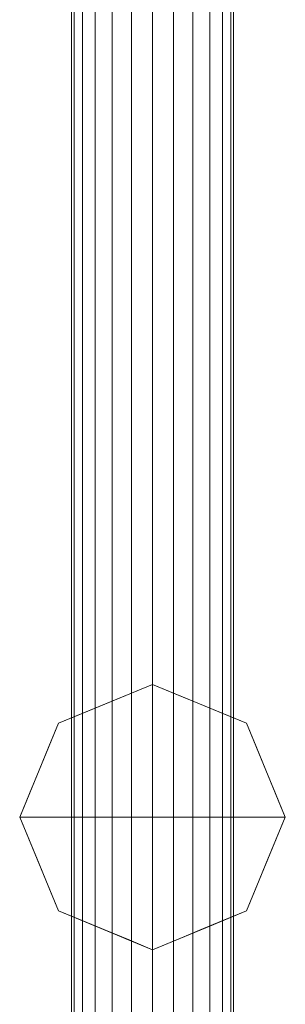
# Model space of a CAD drawing. Header units: millimetres. Extents: x -156 to 156, y -26 to 1217.
# Tile 9 of 21: x -21 to 21, y 906 to 1058. Entities that reach past the tile are written whole.
import ezdxf

# ---------------------------------------------------------------- set-up
doc = ezdxf.new("R2010")
doc.units = ezdxf.units.MM
doc.layers.add('M-520-M_DRAINAGE_FW', color=2, linetype='Continuous', lineweight=30)

# ---------------------------------------------------------------- blocks, each defined once
blk = doc.blocks.new('FFAS4955-701500BT0 - EasySet Exposed Shower Auto Temperature Mixer with Integrated Rainshower Kit-3525-3D View 1')
at = {"layer": 'M-520-M_DRAINAGE_FW', "lineweight": 9}
mesh = blk.add_polyface(dxfattribs=at)
corners = [(12.5, 1171.45, 22.13), (12.07, 1171.45, 25.36), (10.83, 1171.45, 28.38), (8.84, 1171.45, 30.96), (6.25, 1171.45, 32.95), (3.24, 1171.45, 34.2), (0, 1171.45, 34.63), (-3.24, 1171.45, 34.2), (-6.25, 1171.45, 32.95), (-8.84, 1171.45, 30.96), (-10.83, 1171.45, 28.38), (-12.07, 1171.45, 25.36), (-12.5, 1171.45, 22.13), (-12.5, 1.25, 22.13), (-12.07, 1.25, 25.36), (-10.83, 1.25, 28.38), (-8.84, 1.25, 30.96), (-6.25, 1.25, 32.95), (-3.24, 1.25, 34.2), (0, 1.25, 34.63), (3.24, 1.25, 34.2), (6.25, 1.25, 32.95), (8.84, 1.25, 30.96), (10.83, 1.25, 28.38), (12.07, 1.25, 25.36), (12.5, 1.25, 22.13)]
mesh.append_faces([[corners[k] for k in face] for face in [(13, 14, 11, 12)]], dxfattribs={"vtx1": -1})
mesh.append_faces([[corners[k] for k in face] for face in [(14, 15, 10, 11), (16, 17, 8, 9), (15, 16, 9, 10), (17, 18, 7, 8), (6, 7, 18, 19), (20, 21, 4, 5), (21, 22, 3, 4), (23, 24, 1, 2), (22, 23, 2, 3), (19, 20, 5, 6)]], dxfattribs={"vtx1": -1, "vtx3": -1})
mesh.append_faces([[corners[k] for k in face] for face in [(24, 25, 0, 1)]], dxfattribs={"vtx3": -1})
mesh = blk.add_polyface(dxfattribs=at)
corners = [(-12.5, 1171.45, 22.13), (-12.07, 1171.45, 18.89), (-10.83, 1171.45, 15.87), (-8.84, 1171.45, 13.29), (-6.25, 1171.45, 11.3), (-3.24, 1171.45, 10.05), (0, 1171.45, 9.62), (3.24, 1171.45, 10.05), (6.25, 1171.45, 11.3), (8.84, 1171.45, 13.29), (10.83, 1171.45, 15.87), (12.07, 1171.45, 18.89), (12.5, 1171.45, 22.13), (12.5, 1.25, 22.13), (12.07, 1.25, 18.89), (10.83, 1.25, 15.87), (8.84, 1.25, 13.29), (6.25, 1.25, 11.3), (3.24, 1.25, 10.05), (0, 1.25, 9.62), (-3.24, 1.25, 10.05), (-6.25, 1.25, 11.3), (-8.84, 1.25, 13.29), (-10.83, 1.25, 15.87), (-12.07, 1.25, 18.89), (-12.5, 1.25, 22.13)]
mesh.append_faces([[corners[k] for k in face] for face in [(11, 14, 15, 10), (10, 15, 16, 9)]], dxfattribs={"vtx0": -1, "vtx2": -1})
mesh.append_faces([[corners[k] for k in face] for face in [(13, 14, 11, 12)]], dxfattribs={"vtx1": -1})
mesh.append_faces([[corners[k] for k in face] for face in [(17, 18, 7, 8), (16, 17, 8, 9), (6, 7, 18, 19), (20, 21, 4, 5), (21, 22, 3, 4), (23, 24, 1, 2), (22, 23, 2, 3), (19, 20, 5, 6)]], dxfattribs={"vtx1": -1, "vtx3": -1})
mesh.append_faces([[corners[k] for k in face] for face in [(24, 25, 0, 1)]], dxfattribs={"vtx3": -1})
mesh = blk.add_polyface(dxfattribs=at)
corners = [(0, 914.7, -26.75), (-14.5, 920.7, -26.75), (-20.5, 935.2, -26.75), (-14.5, 949.7, -26.75), (0, 955.7, -26.75), (0, 935.2, -26.75)]
mesh.append_faces([[corners[k] for k in face] for face in [(5, 2, 3, 4)]], dxfattribs={"vtx0": -1})
mesh.append_faces([[corners[k] for k in face] for face in [(5, 0, 1, 2)]], dxfattribs={"vtx3": -1})
mesh = blk.add_polyface(dxfattribs=at)
corners = [(0, 914.7, 35.25), (-14.5, 920.7, 35.25), (-20.5, 935.2, 35.25), (-14.5, 949.7, 35.25), (0, 955.7, 35.25), (0, 955.7, -26.75), (-14.5, 949.7, -26.75), (-20.5, 935.2, -26.75), (-14.5, 920.7, -26.75), (0, 914.7, -26.75), (-8.21, 952.3, -26.75), (-7.25, 952.7, 35.25), (-4.11, 954, 35.25), (-17.5, 942.45, 35.25), (-17.5, 942.45, -26.75), (-19, 938.82, -26.75), (-7.25, 917.7, -26.75), (-7.25, 917.7, 35.25), (-10.87, 919.2, 35.25), (-17.5, 927.95, -26.75), (-17.5, 927.95, 35.25), (-19, 931.58, 35.25), (-10.87, 951.2, 35.25), (-4.11, 954, -26.75), (-16, 946.07, 35.25), (-16, 946.07, -26.75), (-19, 938.82, 35.25), (-4.11, 916.4, 35.25), (-3.62, 916.2, -26.75), (-10.87, 919.2, -26.75), (-16, 924.33, 35.25), (-16, 924.33, -26.75), (-19, 931.58, -26.75)]
mesh.append_faces([[corners[k] for k in face] for face in [(12, 23, 11), (6, 22, 10), (10, 11, 23), (22, 6, 3)]], dxfattribs={"vtx0": -1, "vtx1": -1})
mesh.append_faces([[corners[k] for k in face] for face in [(29, 18, 1, 8), (12, 5, 23), (7, 2, 26, 15), (24, 25, 14, 13), (21, 32, 19, 20), (15, 26, 13, 14), (2, 7, 32, 21), (18, 29, 16, 17), (20, 19, 31, 30), (3, 6, 25, 24), (30, 31, 8, 1), (27, 16, 28)]], dxfattribs={"vtx0": -1, "vtx2": -1})
mesh.append_faces([[corners[k] for k in face] for face in [(4, 5, 12), (9, 0, 28)]], dxfattribs={"vtx1": -1})
mesh.append_faces([[corners[k] for k in face] for face in [(27, 17, 16), (22, 11, 10), (0, 27, 28)]], dxfattribs={"vtx1": -1, "vtx2": -1})
mesh = blk.add_polyface(dxfattribs=at)
corners = [(0, 935.2, 35.25), (0, 955.7, 35.25), (-14.5, 949.7, 35.25), (-20.5, 935.2, 35.25), (-14.5, 920.7, 35.25), (0, 914.7, 35.25)]
mesh.append_faces([[corners[k] for k in face] for face in [(2, 3, 0, 1)]], dxfattribs={"vtx1": -1})
mesh.append_faces([[corners[k] for k in face] for face in [(4, 5, 0, 3)]], dxfattribs={"vtx2": -1})
mesh = blk.add_polyface(dxfattribs=at)
corners = [(0, 955.7, -26.75), (14.5, 949.7, -26.75), (20.5, 935.2, -26.75), (14.5, 920.7, -26.75), (0, 914.7, -26.75), (0, 935.2, -26.75)]
mesh.append_faces([[corners[k] for k in face] for face in [(3, 4, 5, 2)]], dxfattribs={"vtx2": -1})
mesh.append_faces([[corners[k] for k in face] for face in [(5, 0, 1, 2)]], dxfattribs={"vtx3": -1})
mesh = blk.add_polyface(dxfattribs=at)
corners = [(0, 955.7, 35.25), (14.5, 949.7, 35.25), (20.5, 935.2, 35.25), (14.5, 920.7, 35.25), (0, 914.7, 35.25), (0, 914.7, -26.75), (14.5, 920.7, -26.75), (20.5, 935.2, -26.75), (14.5, 949.7, -26.75), (0, 955.7, -26.75), (8.21, 918.1, -26.75), (7.25, 917.7, 35.25), (4.11, 916.4, 35.25), (17.5, 927.95, 35.25), (17.5, 927.95, -26.75), (19, 931.58, -26.75), (7.25, 952.7, -26.75), (7.25, 952.7, 35.25), (10.87, 951.2, 35.25), (17.5, 942.45, -26.75), (17.5, 942.45, 35.25), (19, 938.82, 35.25), (10.87, 919.2, 35.25), (4.11, 916.4, -26.75), (16, 924.33, 35.25), (16, 924.33, -26.75), (19, 931.58, 35.25), (4.11, 954, 35.25), (3.62, 954.2, -26.75), (10.87, 951.2, -26.75), (16, 946.07, 35.25), (16, 946.07, -26.75), (19, 938.82, -26.75)]
mesh.append_faces([[corners[k] for k in face] for face in [(6, 22, 10), (22, 6, 3), (10, 11, 23)]], dxfattribs={"vtx0": -1, "vtx1": -1})
mesh.append_faces([[corners[k] for k in face] for face in [(14, 13, 24, 25), (7, 2, 26, 15), (3, 6, 25, 24), (15, 26, 13, 14), (23, 11, 12), (2, 7, 32, 21), (1, 8, 29, 18), (18, 29, 16, 17), (20, 19, 31, 30), (21, 32, 19, 20), (30, 31, 8, 1), (27, 16, 28)]], dxfattribs={"vtx0": -1, "vtx2": -1})
mesh.append_faces([[corners[k] for k in face] for face in [(9, 0, 28)]], dxfattribs={"vtx1": -1})
mesh.append_faces([[corners[k] for k in face] for face in [(27, 17, 16), (22, 11, 10), (0, 27, 28)]], dxfattribs={"vtx1": -1, "vtx2": -1})
mesh.append_faces([[corners[k] for k in face] for face in [(4, 5, 23, 12)]], dxfattribs={"vtx2": -1})
mesh = blk.add_polyface(dxfattribs=at)
corners = [(0, 935.2, 35.25), (0, 914.7, 35.25), (14.5, 920.7, 35.25), (20.5, 935.2, 35.25), (14.5, 949.7, 35.25), (0, 955.7, 35.25)]
mesh.append_faces([[corners[k] for k in face] for face in [(4, 5, 0, 3)]], dxfattribs={"vtx2": -1})
mesh.append_faces([[corners[k] for k in face] for face in [(0, 1, 2, 3)]], dxfattribs={"vtx3": -1})

msp = doc.modelspace()

# ---------------------------------------------------------------- block references
at = {"layer": 'M-520-M_DRAINAGE_FW', "lineweight": 9}
msp.add_blockref('FFAS4955-701500BT0 - EasySet Exposed Shower Auto Temperature Mixer with Integrated Rainshower Kit-3525-3D View 1', (0, 0), dxfattribs=at)

doc.saveas('drawing.dxf')
